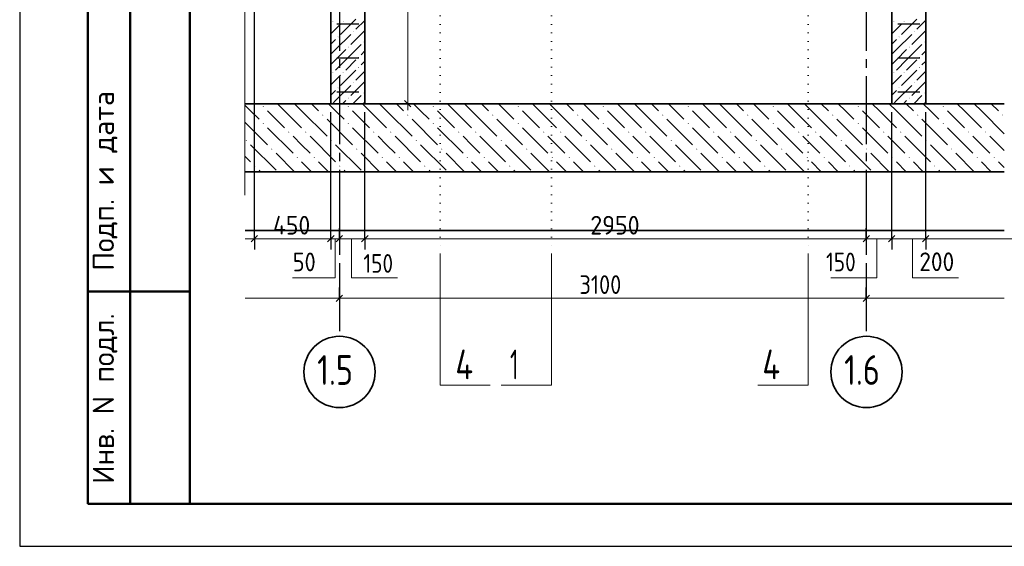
# Model space of a CAD drawing. Header units: millimetres. Extents: x 0 to 30446, y 0 to 14850.
# Tile 1 of 26: x 0 to 5792, y 0 to 3099. Entities that reach past the tile are written whole.
import ezdxf

# ---------------------------------------------------------------- set-up
doc = ezdxf.new("R2010")
doc.units = ezdxf.units.MM
for name, pattern in [('______2', [135, 100, -35]), ('______5', [550, 400, -50, 50, -50]), ('______9', [50, 0, -50])]:
    doc.linetypes.add(name, pattern=pattern)
for name, color, linetype, lineweight in [('Standard', 7, 'Continuous', 25), ('Сечения символ', 7, 'Continuous', 25), ('Стена Хомут', 7, 'Continuous', 25)]:
    doc.layers.add(name, color=color, linetype=linetype, lineweight=lineweight)
doc.layers.add('ЖБ Плита Фундамента верхний уровень', color=7, linetype='Continuous', lineweight=25, true_color=0x783c14)
doc.layers.add('ЖБ Стена верхний уровень', color=7, linetype='Continuous', lineweight=25, true_color=0x006e00)
doc.layers.add('Оси', color=7, linetype='______5', true_color=0x656565)
doc.layers.add('Размерная выноска', color=7, linetype='Continuous')
doc.styles.add('ISOCPEUR', font='txt')

msp = doc.modelspace()

# ---------------------------------------------------------------- hatches: boundary and pattern name
at = {"layer": 'ЖБ Плита Фундамента верхний уровень', "linetype": 'Continuous', "lineweight": 18, "transparency": 33554687}
for points in [[(1429.6, 2587.5), (1432.9, 2590.8), (1436.1, 2587.5), (1432.9, 2584.3)], [(1929.6, 2587.5), (1932.9, 2590.8), (1936.1, 2587.5), (1932.9, 2584.3)], [(2429.6, 2587.5), (2432.9, 2590.8), (2436.1, 2587.5), (2432.9, 2584.3)], [(2929.6, 2587.5), (2932.9, 2590.8), (2936.1, 2587.5), (2932.9, 2584.3)], [(3429.6, 2587.5), (3432.9, 2590.8), (3436.1, 2587.5), (3432.9, 2584.3)], [(3929.6, 2587.5), (3932.9, 2590.8), (3936.1, 2587.5), (3932.9, 2584.3)], [(4429.6, 2587.5), (4432.9, 2590.8), (4436.1, 2587.5), (4432.9, 2584.3)], [(4929.6, 2587.5), (4932.9, 2590.8), (4936.1, 2587.5), (4932.9, 2584.3)], [(5429.6, 2587.5), (5432.9, 2590.8), (5436.1, 2587.5), (5432.9, 2584.3)], [(1429.6, 2487.5), (1432.9, 2490.8), (1436.1, 2487.5), (1432.9, 2484.3)], [(1779.6, 2537.5), (1782.9, 2540.8), (1786.1, 2537.5), (1782.9, 2534.3)], [(1929.6, 2487.5), (1932.9, 2490.8), (1936.1, 2487.5), (1932.9, 2484.3)], [(2279.6, 2537.5), (2282.9, 2540.8), (2286.1, 2537.5), (2282.9, 2534.3)], [(2429.6, 2487.5), (2432.9, 2490.8), (2436.1, 2487.5), (2432.9, 2484.3)], [(2779.6, 2537.5), (2782.9, 2540.8), (2786.1, 2537.5), (2782.9, 2534.3)], [(2929.6, 2487.5), (2932.9, 2490.8), (2936.1, 2487.5), (2932.9, 2484.3)], [(3279.6, 2537.5), (3282.9, 2540.8), (3286.1, 2537.5), (3282.9, 2534.3)], [(3429.6, 2487.5), (3432.9, 2490.8), (3436.1, 2487.5), (3432.9, 2484.3)], [(3779.6, 2537.5), (3782.9, 2540.8), (3786.1, 2537.5), (3782.9, 2534.3)], [(3929.6, 2487.5), (3932.9, 2490.8), (3936.1, 2487.5), (3932.9, 2484.3)], [(4279.6, 2537.5), (4282.9, 2540.8), (4286.1, 2537.5), (4282.9, 2534.3)], [(4429.6, 2487.5), (4432.9, 2490.8), (4436.1, 2487.5), (4432.9, 2484.3)], [(4779.6, 2537.5), (4782.9, 2540.8), (4786.1, 2537.5), (4782.9, 2534.3)], [(4929.6, 2487.5), (4932.9, 2490.8), (4936.1, 2487.5), (4932.9, 2484.3)], [(5279.6, 2537.5), (5282.9, 2540.8), (5286.1, 2537.5), (5282.9, 2534.3)], [(5429.6, 2487.5), (5432.9, 2490.8), (5436.1, 2487.5), (5432.9, 2484.3)], [(5779.6, 2537.5), (5782.9, 2540.8), (5786.1, 2537.5), (5782.9, 2534.3)], [(1579.6, 2437.5), (1582.9, 2440.8), (1586.1, 2437.5), (1582.9, 2434.3)], [(1679.6, 2437.5), (1682.9, 2440.8), (1686.1, 2437.5), (1682.9, 2434.3)], [(2079.6, 2437.5), (2082.9, 2440.8), (2086.1, 2437.5), (2082.9, 2434.3)], [(2179.6, 2437.5), (2182.9, 2440.8), (2186.1, 2437.5), (2182.9, 2434.3)], [(2579.6, 2437.5), (2582.9, 2440.8), (2586.1, 2437.5), (2582.9, 2434.3)], [(2679.6, 2437.5), (2682.9, 2440.8), (2686.1, 2437.5), (2682.9, 2434.3)], [(3079.6, 2437.5), (3082.9, 2440.8), (3086.1, 2437.5), (3082.9, 2434.3)], [(3179.6, 2437.5), (3182.9, 2440.8), (3186.1, 2437.5), (3182.9, 2434.3)], [(3579.6, 2437.5), (3582.9, 2440.8), (3586.1, 2437.5), (3582.9, 2434.3)], [(3679.6, 2437.5), (3682.9, 2440.8), (3686.1, 2437.5), (3682.9, 2434.3)], [(4079.6, 2437.5), (4082.9, 2440.8), (4086.1, 2437.5), (4082.9, 2434.3)], [(4179.6, 2437.5), (4182.9, 2440.8), (4186.1, 2437.5), (4182.9, 2434.3)], [(4579.6, 2437.5), (4582.9, 2440.8), (4586.1, 2437.5), (4582.9, 2434.3)], [(4679.6, 2437.5), (4682.9, 2440.8), (4686.1, 2437.5), (4682.9, 2434.3)], [(5079.6, 2437.5), (5082.9, 2440.8), (5086.1, 2437.5), (5082.9, 2434.3)], [(5179.6, 2437.5), (5182.9, 2440.8), (5186.1, 2437.5), (5182.9, 2434.3)], [(5579.6, 2437.5), (5582.9, 2440.8), (5586.1, 2437.5), (5582.9, 2434.3)], [(5679.6, 2437.5), (5682.9, 2440.8), (5686.1, 2437.5), (5682.9, 2434.3)], [(1329.6, 2387.5), (1332.9, 2390.8), (1336.1, 2387.5), (1332.9, 2384.3)], [(1829.6, 2387.5), (1832.9, 2390.8), (1836.1, 2387.5), (1832.9, 2384.3)], [(2329.6, 2387.5), (2332.9, 2390.8), (2336.1, 2387.5), (2332.9, 2384.3)], [(2829.6, 2387.5), (2832.9, 2390.8), (2836.1, 2387.5), (2832.9, 2384.3)], [(3329.6, 2387.5), (3332.9, 2390.8), (3336.1, 2387.5), (3332.9, 2384.3)], [(3829.6, 2387.5), (3832.9, 2390.8), (3836.1, 2387.5), (3832.9, 2384.3)], [(4329.6, 2387.5), (4332.9, 2390.8), (4336.1, 2387.5), (4332.9, 2384.3)], [(4829.6, 2387.5), (4832.9, 2390.8), (4836.1, 2387.5), (4832.9, 2384.3)], [(5329.6, 2387.5), (5332.9, 2390.8), (5336.1, 2387.5), (5332.9, 2384.3)], [(1479.6, 2337.5), (1482.9, 2340.8), (1486.1, 2337.5), (1482.9, 2334.3)], [(1979.6, 2337.5), (1982.9, 2340.8), (1986.1, 2337.5), (1982.9, 2334.3)], [(2479.6, 2337.5), (2482.9, 2340.8), (2486.1, 2337.5), (2482.9, 2334.3)], [(2979.6, 2337.5), (2982.9, 2340.8), (2986.1, 2337.5), (2982.9, 2334.3)], [(3479.6, 2337.5), (3482.9, 2340.8), (3486.1, 2337.5), (3482.9, 2334.3)], [(3979.6, 2337.5), (3982.9, 2340.8), (3986.1, 2337.5), (3982.9, 2334.3)], [(4479.6, 2337.5), (4482.9, 2340.8), (4486.1, 2337.5), (4482.9, 2334.3)], [(4979.6, 2337.5), (4982.9, 2340.8), (4986.1, 2337.5), (4982.9, 2334.3)], [(5479.6, 2337.5), (5482.9, 2340.8), (5486.1, 2337.5), (5482.9, 2334.3)], [(1629.6, 2287.5), (1632.9, 2290.8), (1636.1, 2287.5), (1632.9, 2284.3)], [(1729.6, 2287.5), (1732.9, 2290.8), (1736.1, 2287.5), (1732.9, 2284.3)], [(2129.6, 2287.5), (2132.9, 2290.8), (2136.1, 2287.5), (2132.9, 2284.3)], [(2229.6, 2287.5), (2232.9, 2290.8), (2236.1, 2287.5), (2232.9, 2284.3)], [(2629.6, 2287.5), (2632.9, 2290.8), (2636.1, 2287.5), (2632.9, 2284.3)], [(2729.6, 2287.5), (2732.9, 2290.8), (2736.1, 2287.5), (2732.9, 2284.3)], [(3129.6, 2287.5), (3132.9, 2290.8), (3136.1, 2287.5), (3132.9, 2284.3)], [(3229.6, 2287.5), (3232.9, 2290.8), (3236.1, 2287.5), (3232.9, 2284.3)], [(3629.6, 2287.5), (3632.9, 2290.8), (3636.1, 2287.5), (3632.9, 2284.3)], [(3729.6, 2287.5), (3732.9, 2290.8), (3736.1, 2287.5), (3732.9, 2284.3)], [(4129.6, 2287.5), (4132.9, 2290.8), (4136.1, 2287.5), (4132.9, 2284.3)], [(4229.6, 2287.5), (4232.9, 2290.8), (4236.1, 2287.5), (4232.9, 2284.3)], [(4629.6, 2287.5), (4632.9, 2290.8), (4636.1, 2287.5), (4632.9, 2284.3)], [(4729.6, 2287.5), (4732.9, 2290.8), (4736.1, 2287.5), (4732.9, 2284.3)], [(5129.6, 2287.5), (5132.9, 2290.8), (5136.1, 2287.5), (5132.9, 2284.3)], [(5229.6, 2287.5), (5232.9, 2290.8), (5236.1, 2287.5), (5232.9, 2284.3)], [(5629.6, 2287.5), (5632.9, 2290.8), (5636.1, 2287.5), (5632.9, 2284.3)], [(5729.6, 2287.5), (5732.9, 2290.8), (5736.1, 2287.5), (5732.9, 2284.3)], [(1379.6, 2237.5), (1382.9, 2240.8), (1386.1, 2237.5), (1382.9, 2234.3)], [(1879.6, 2237.5), (1882.9, 2240.8), (1886.1, 2237.5), (1882.9, 2234.3)], [(2379.6, 2237.5), (2382.9, 2240.8), (2386.1, 2237.5), (2382.9, 2234.3)], [(2879.6, 2237.5), (2882.9, 2240.8), (2886.1, 2237.5), (2882.9, 2234.3)], [(3379.6, 2237.5), (3382.9, 2240.8), (3386.1, 2237.5), (3382.9, 2234.3)], [(3879.6, 2237.5), (3882.9, 2240.8), (3886.1, 2237.5), (3882.9, 2234.3)], [(4379.6, 2237.5), (4382.9, 2240.8), (4386.1, 2237.5), (4382.9, 2234.3)], [(4879.6, 2237.5), (4882.9, 2240.8), (4886.1, 2237.5), (4882.9, 2234.3)], [(5379.6, 2237.5), (5382.9, 2240.8), (5386.1, 2237.5), (5382.9, 2234.3)]]:
    msp.add_hatch(color=7, dxfattribs=at).paths.add_polyline_path(points, flags=16)
at = {"layer": 'ЖБ Стена верхний уровень', "linetype": 'Continuous', "lineweight": 18, "transparency": 33554687}
for points in [[(1840.4, 3087.5), (1842.9, 3090), (1845.4, 3087.5), (1842.9, 3085)], [(1900.4, 3087.5), (1902.9, 3090), (1905.4, 3087.5), (1902.9, 3085)], [(5140.4, 3087.5), (5142.9, 3090), (5145.4, 3087.5), (5142.9, 3085)], [(5200.4, 3087.5), (5202.9, 3090), (5205.4, 3087.5), (5202.9, 3085)], [(1960.4, 3027.5), (1962.9, 3030), (1965.4, 3027.5), (1962.9, 3025)], [(5260.4, 3027.5), (5262.9, 3030), (5265.4, 3027.5), (5262.9, 3025)], [(1870.4, 2997.5), (1872.9, 3000), (1875.4, 2997.5), (1872.9, 2995)], [(2020.4, 2967.5), (2022.9, 2970), (2025.4, 2967.5), (2022.9, 2965)], [(5170.4, 2997.5), (5172.9, 3000), (5175.4, 2997.5), (5172.9, 2995)], [(5320.4, 2967.5), (5322.9, 2970), (5325.4, 2967.5), (5322.9, 2965)], [(1930.4, 2937.5), (1932.9, 2940), (1935.4, 2937.5), (1932.9, 2935)], [(5230.4, 2937.5), (5232.9, 2940), (5235.4, 2937.5), (5232.9, 2935)], [(1990.4, 2877.5), (1992.9, 2880), (1995.4, 2877.5), (1992.9, 2875)], [(5290.4, 2877.5), (5292.9, 2880), (5295.4, 2877.5), (5292.9, 2875)], [(1840.4, 2787.5), (1842.9, 2790), (1845.4, 2787.5), (1842.9, 2785)], [(1900.4, 2787.5), (1902.9, 2790), (1905.4, 2787.5), (1902.9, 2785)], [(1990.4, 2817.5), (1992.9, 2820), (1995.4, 2817.5), (1992.9, 2815)], [(5140.4, 2787.5), (5142.9, 2790), (5145.4, 2787.5), (5142.9, 2785)], [(5200.4, 2787.5), (5202.9, 2790), (5205.4, 2787.5), (5202.9, 2785)], [(5290.4, 2817.5), (5292.9, 2820), (5295.4, 2817.5), (5292.9, 2815)], [(1960.4, 2727.5), (1962.9, 2730), (1965.4, 2727.5), (1962.9, 2725)], [(5260.4, 2727.5), (5262.9, 2730), (5265.4, 2727.5), (5262.9, 2725)], [(1870.4, 2697.5), (1872.9, 2700), (1875.4, 2697.5), (1872.9, 2695)], [(2020.4, 2667.5), (2022.9, 2670), (2025.4, 2667.5), (2022.9, 2665)], [(5170.4, 2697.5), (5172.9, 2700), (5175.4, 2697.5), (5172.9, 2695)], [(5320.4, 2667.5), (5322.9, 2670), (5325.4, 2667.5), (5322.9, 2665)], [(1930.4, 2637.5), (1932.9, 2640), (1935.4, 2637.5), (1932.9, 2635)], [(5230.4, 2637.5), (5232.9, 2640), (5235.4, 2637.5), (5232.9, 2635)]]:
    msp.add_hatch(color=7, dxfattribs=at).paths.add_polyline_path(points, flags=16)

# ---------------------------------------------------------------- linework, layer by layer
at = {"layer": 'Standard', "color": 7, "linetype": 'Continuous', "lineweight": 25, "transparency": 33554687}
for p, q in [((1000, 14600), (1000, 529.1)), ((2301.6, 2585.7), (2264.1, 2623.2)), ((1362.1, 1790.7), (1399.6, 1828.2)), ((1811.6, 1790.7), (1849.1, 1828.2)), ((1811.6, 1790.7), (1849.1, 1828.2)), ((1861.6, 1790.7), (1899.1, 1828.2)), ((2011.6, 1790.7), (2049.1, 1828.2)), ((4961.6, 1790.7), (4999.1, 1828.2)), ((5111.6, 1790.7), (5149.1, 1828.2)), ((5311.6, 1790.7), (5349.1, 1828.2)), ((1861.6, 1441.2), (1899.1, 1478.7)), ((4961.6, 1441.2), (4999.1, 1478.7))]:
    msp.add_line(p, q, dxfattribs=at)
at = {"layer": 'Standard', "color": 7, "linetype": 'Continuous', "lineweight": 13, "transparency": 33554687}
for p, q in [((1325.4, 6415.8), (1325.4, 2065.8)), ((2282.9, 2604.5), (2282.9, 2567)), ((1326.4, 1809.5), (1380.8, 1809.5)), ((1380.8, 1809.5), (1830.4, 1809.5)), ((1830.4, 1809.5), (1792.9, 1809.5)), ((1830.4, 1809.5), (1880.4, 1809.5)), ((1830.4, 1809.5), (1867.9, 1809.5)), ((1880.4, 1809.5), (2030.4, 1809.5)), ((4980.4, 1809.5), (5130.4, 1809.5)), ((5130.4, 1809.5), (5330.4, 1809.5)), ((5330.4, 1809.5), (5792.3, 1809.5)), ((1326.4, 1459.9), (1880.4, 1459.9)), ((1880.4, 1459.9), (4980.4, 1459.9)), ((4980.4, 1459.9), (5792.3, 1459.9))]:
    msp.add_line(p, q, dxfattribs=at)
at = {"layer": 'Standard', "color": 7, "linetype": 'Continuous', "lineweight": 50, "transparency": 33554687}
for p, q in [((400, 250), (400, 4500)), ((400, 250), (400, 4500)), ((650, 250), (650, 4500)), ((400, 1500), (1000, 1500)), ((1000, 250), (400, 250))]:
    msp.add_line(p, q, dxfattribs=at)
at = {"layer": 'Standard', "color": 7, "linetype": 'Continuous', "lineweight": -3, "transparency": 33554687}
for p, q in [((2282.9, 2604.5), (2080.2, 2604.5)), ((2282.9, 2604.5), (2220.4, 2604.5)), ((2282.9, 2604.5), (2345.4, 2604.5)), ((5130.4, 1809.5), (5130.4, 2554.5)), ((5330.4, 1809.5), (5330.4, 2554.5)), ((1830.4, 1809.5), (1830.4, 2199.5)), ((1380.8, 1809.5), (1380.8, 1872)), ((1830.4, 1809.5), (1830.4, 1872)), ((1830.4, 1809.5), (1830.4, 1872)), ((1880.4, 1809.5), (1880.4, 1872)), ((2030.4, 1809.5), (2030.4, 1872)), ((4980.4, 1809.5), (4980.4, 1872)), ((5130.4, 1809.5), (5130.4, 1872)), ((5330.4, 1809.5), (5330.4, 1872)), ((1380.8, 1809.5), (1380.8, 1747)), ((1830.4, 1809.5), (1830.4, 1747)), ((1830.4, 1809.5), (1830.4, 1747)), ((1880.4, 1809.5), (1880.4, 1747)), ((1880.4, 1809.5), (1880.4, 1809.5)), ((2030.4, 1809.5), (2030.4, 1747)), ((4980.4, 1809.5), (4980.4, 1747)), ((4980.4, 1809.5), (4980.4, 1809.5)), ((5130.4, 1809.5), (5130.4, 1747)), ((5330.4, 1809.5), (5330.4, 1747)), ((1880.4, 1459.9), (1880.4, 1522.4)), ((4980.4, 1459.9), (4980.4, 1522.4)), ((1880.4, 1459.9), (1880.4, 1397.4)), ((4980.4, 1459.9), (4980.4, 1397.4))]:
    msp.add_line(p, q, dxfattribs=at)
at = {"layer": 'Standard', "color": 254, "linetype": 'Continuous', "lineweight": 35, "true_color": 0xc4c4ff, "transparency": 33554687}
msp.add_line((1326.4, 1857.6), (5792.3, 1857.6), dxfattribs=at)
at = {"layer": 'Standard', "color": 7, "linetype": 'Continuous', "lineweight": 25, "transparency": 33554687}
msp.add_lwpolyline([(0, 0), (21000, 0), (21000, 14850), (0, 14850), (0, 0)], close=True, dxfattribs=at)
at = {"layer": 'Standard', "color": 7, "linetype": 'Continuous', "lineweight": 50, "transparency": 33554687}
msp.add_lwpolyline([(1000, 14600), (20750, 14600), (20750, 250), (1000, 250), (1000, 14600)], close=True, dxfattribs=at)
at = {"layer": 'Standard', "color": 7, "linetype": 'Continuous', "lineweight": 13, "transparency": 33554687}
for points in [[(2282.9, 2604.5), (2282.9, 3261.7), (2282.9, 3261.7), (2282.9, 4264.5)], [(2030.4, 1809.5), (3144.1, 1809.5), (3144.1, 1809.5), (4980.4, 1809.5)], [(5792.3, 1809.5), (5792.3, 1809.5), (5792.3, 1809.5), (5792.3, 1809.5), (6246.2, 1809.5), (6246.2, 1809.5), (6590.4, 1809.5)]]:
    msp.add_lwpolyline(points, dxfattribs=at)
at = {"layer": 'Standard', "color": 7, "linetype": 'Continuous', "lineweight": -3, "transparency": 33554687}
for points in [[(1380.8, 1809.5), (1380.8, 1818), (1380.8, 1818), (1380.8, 1878.9), (1380.8, 1878.9), (1380.8, 4032)], [(1830.4, 1809.5), (1830.4, 1900.5), (1830.4, 1900.5), (1830.4, 2554.5)], [(2030.4, 1809.5), (2030.4, 2148.6), (2030.4, 2148.6), (2030.4, 2554.5)]]:
    msp.add_lwpolyline(points, dxfattribs=at)
at = {"layer": 'ЖБ Плита Фундамента верхний уровень', "color": 7, "linetype": 'Continuous', "lineweight": 35, "transparency": 33554687}
for p, q in [((1830.3, 2604.5), (1326.4, 2604.5)), ((2030.3, 2604.5), (1830.3, 2604.5)), ((5130.5, 2604.5), (2030.3, 2604.5)), ((5330.5, 2604.5), (5130.5, 2604.5)), ((5792.3, 2604.5), (5330.5, 2604.5)), ((1326.4, 2204.5), (5792.3, 2204.5))]:
    msp.add_line(p, q, dxfattribs=at)
at = {"layer": 'ЖБ Плита Фундамента верхний уровень', "color": 252, "linetype": 'Continuous', "lineweight": 18, "true_color": 0x8f8f8f, "transparency": 33554687}
for p, q in [((1357.9, 2562.5), (1326.4, 2594)), ((1407.9, 2512.5), (1357.9, 2562.5)), ((1457.9, 2562.5), (1557.9, 2462.5)), ((1557.9, 2562.5), (1515.9, 2604.5)), ((1557.9, 2562.5), (1657.9, 2462.5)), ((1615.9, 2604.5), (1657.9, 2562.5)), ((1657.9, 2562.5), (1807.9, 2412.5)), ((1715.9, 2604.5), (1757.9, 2562.5)), ((1857.9, 2562.5), (1815.9, 2604.5)), ((1907.9, 2512.5), (1857.9, 2562.5)), ((1957.9, 2562.5), (2057.9, 2462.5)), ((2057.9, 2562.5), (2015.9, 2604.5)), ((2057.9, 2562.5), (2157.9, 2462.5)), ((2115.9, 2604.5), (2157.9, 2562.5)), ((2157.9, 2562.5), (2307.9, 2412.5)), ((2215.9, 2604.5), (2257.9, 2562.5)), ((2357.9, 2562.5), (2315.9, 2604.5)), ((2407.9, 2512.5), (2357.9, 2562.5)), ((2457.9, 2562.5), (2557.9, 2462.5)), ((2557.9, 2562.5), (2515.9, 2604.5)), ((2557.9, 2562.5), (2657.9, 2462.5)), ((2615.9, 2604.5), (2657.9, 2562.5)), ((2657.9, 2562.5), (2807.9, 2412.5)), ((2715.9, 2604.5), (2757.9, 2562.5)), ((2857.9, 2562.5), (2815.9, 2604.5)), ((2907.9, 2512.5), (2857.9, 2562.5)), ((2957.9, 2562.5), (3057.9, 2462.5)), ((3057.9, 2562.5), (3015.9, 2604.5)), ((3057.9, 2562.5), (3157.9, 2462.5)), ((3115.9, 2604.5), (3157.9, 2562.5)), ((3157.9, 2562.5), (3307.9, 2412.5)), ((3215.9, 2604.5), (3257.9, 2562.5)), ((3357.9, 2562.5), (3315.9, 2604.5)), ((3407.9, 2512.5), (3357.9, 2562.5)), ((3457.9, 2562.5), (3557.9, 2462.5)), ((3557.9, 2562.5), (3515.9, 2604.5)), ((3557.9, 2562.5), (3657.9, 2462.5)), ((3615.9, 2604.5), (3657.9, 2562.5)), ((3657.9, 2562.5), (3807.9, 2412.5)), ((3715.9, 2604.5), (3757.9, 2562.5)), ((3857.9, 2562.5), (3815.9, 2604.5)), ((3907.9, 2512.5), (3857.9, 2562.5)), ((3957.9, 2562.5), (4057.9, 2462.5)), ((4057.9, 2562.5), (4015.9, 2604.5)), ((4057.9, 2562.5), (4157.9, 2462.5)), ((4115.9, 2604.5), (4157.9, 2562.5)), ((4157.9, 2562.5), (4307.9, 2412.5)), ((4215.9, 2604.5), (4257.9, 2562.5)), ((4357.9, 2562.5), (4315.9, 2604.5)), ((4407.9, 2512.5), (4357.9, 2562.5)), ((4457.9, 2562.5), (4557.9, 2462.5)), ((4557.9, 2562.5), (4515.9, 2604.5)), ((4557.9, 2562.5), (4657.9, 2462.5)), ((4615.9, 2604.5), (4657.9, 2562.5)), ((4657.9, 2562.5), (4807.9, 2412.5)), ((4715.9, 2604.5), (4757.9, 2562.5)), ((4857.9, 2562.5), (4815.9, 2604.5)), ((4907.9, 2512.5), (4857.9, 2562.5)), ((4957.9, 2562.5), (5057.9, 2462.5)), ((5057.9, 2562.5), (5015.9, 2604.5)), ((5057.9, 2562.5), (5157.9, 2462.5)), ((5115.9, 2604.5), (5157.9, 2562.5)), ((5157.9, 2562.5), (5307.9, 2412.5)), ((5215.9, 2604.5), (5257.9, 2562.5)), ((5357.9, 2562.5), (5315.9, 2604.5)), ((5407.9, 2512.5), (5357.9, 2562.5)), ((5457.9, 2562.5), (5557.9, 2462.5)), ((5557.9, 2562.5), (5515.9, 2604.5)), ((5557.9, 2562.5), (5657.9, 2462.5)), ((5615.9, 2604.5), (5657.9, 2562.5)), ((5657.9, 2562.5), (5792.3, 2428.1)), ((5715.9, 2604.5), (5757.9, 2562.5)), ((1326.4, 2494), (1457.9, 2362.5)), ((1807.9, 2512.5), (1957.9, 2362.5)), ((2307.9, 2512.5), (2457.9, 2362.5)), ((2807.9, 2512.5), (2957.9, 2362.5)), ((3307.9, 2512.5), (3457.9, 2362.5)), ((3807.9, 2512.5), (3957.9, 2362.5)), ((4307.9, 2512.5), (4457.9, 2362.5)), ((4807.9, 2512.5), (4957.9, 2362.5)), ((5307.9, 2512.5), (5457.9, 2362.5)), ((1457.9, 2462.5), (1607.9, 2312.5)), ((1957.9, 2462.5), (2107.9, 2312.5)), ((2457.9, 2462.5), (2607.9, 2312.5)), ((2957.9, 2462.5), (3107.9, 2312.5)), ((3457.9, 2462.5), (3607.9, 2312.5)), ((3957.9, 2462.5), (4107.9, 2312.5)), ((4457.9, 2462.5), (4607.9, 2312.5)), ((4957.9, 2462.5), (5107.9, 2312.5)), ((5457.9, 2462.5), (5607.9, 2312.5)), ((1657.9, 2362.5), (1607.9, 2412.5)), ((1707.9, 2412.5), (1857.9, 2262.5)), ((2157.9, 2362.5), (2107.9, 2412.5)), ((2207.9, 2412.5), (2357.9, 2262.5)), ((2657.9, 2362.5), (2607.9, 2412.5)), ((2707.9, 2412.5), (2857.9, 2262.5)), ((3157.9, 2362.5), (3107.9, 2412.5)), ((3207.9, 2412.5), (3357.9, 2262.5)), ((3657.9, 2362.5), (3607.9, 2412.5)), ((3707.9, 2412.5), (3857.9, 2262.5)), ((4157.9, 2362.5), (4107.9, 2412.5)), ((4207.9, 2412.5), (4357.9, 2262.5)), ((4657.9, 2362.5), (4607.9, 2412.5)), ((4707.9, 2412.5), (4857.9, 2262.5)), ((5157.9, 2362.5), (5107.9, 2412.5)), ((5207.9, 2412.5), (5357.9, 2262.5)), ((5657.9, 2362.5), (5607.9, 2412.5)), ((5707.9, 2412.5), (5792.3, 2328.1)), ((1357.9, 2362.5), (1507.9, 2212.5)), ((1707.9, 2312.5), (1657.9, 2362.5)), ((1857.9, 2362.5), (2007.9, 2212.5)), ((2207.9, 2312.5), (2157.9, 2362.5)), ((2357.9, 2362.5), (2507.9, 2212.5)), ((2707.9, 2312.5), (2657.9, 2362.5)), ((2857.9, 2362.5), (3007.9, 2212.5)), ((3207.9, 2312.5), (3157.9, 2362.5)), ((3357.9, 2362.5), (3507.9, 2212.5)), ((3707.9, 2312.5), (3657.9, 2362.5)), ((3857.9, 2362.5), (4007.9, 2212.5)), ((4207.9, 2312.5), (4157.9, 2362.5)), ((4357.9, 2362.5), (4507.9, 2212.5)), ((4707.9, 2312.5), (4657.9, 2362.5)), ((4857.9, 2362.5), (5007.9, 2212.5)), ((5207.9, 2312.5), (5157.9, 2362.5)), ((5357.9, 2362.5), (5507.9, 2212.5)), ((5707.9, 2312.5), (5657.9, 2362.5)), ((1326.4, 2294), (1357.9, 2262.5)), ((1615.9, 2204.5), (1507.9, 2312.5)), ((1657.9, 2262.5), (1715.9, 2204.5)), ((1757.9, 2262.5), (1815.9, 2204.5)), ((2115.9, 2204.5), (2007.9, 2312.5)), ((2157.9, 2262.5), (2215.9, 2204.5)), ((2257.9, 2262.5), (2315.9, 2204.5)), ((2615.9, 2204.5), (2507.9, 2312.5)), ((2657.9, 2262.5), (2715.9, 2204.5)), ((2757.9, 2262.5), (2815.9, 2204.5)), ((3115.9, 2204.5), (3007.9, 2312.5)), ((3157.9, 2262.5), (3215.9, 2204.5)), ((3257.9, 2262.5), (3315.9, 2204.5)), ((3615.9, 2204.5), (3507.9, 2312.5)), ((3657.9, 2262.5), (3715.9, 2204.5)), ((3757.9, 2262.5), (3815.9, 2204.5)), ((4115.9, 2204.5), (4007.9, 2312.5)), ((4157.9, 2262.5), (4215.9, 2204.5)), ((4257.9, 2262.5), (4315.9, 2204.5)), ((4615.9, 2204.5), (4507.9, 2312.5)), ((4657.9, 2262.5), (4715.9, 2204.5)), ((4757.9, 2262.5), (4815.9, 2204.5)), ((5115.9, 2204.5), (5007.9, 2312.5)), ((5157.9, 2262.5), (5215.9, 2204.5)), ((5257.9, 2262.5), (5315.9, 2204.5)), ((5615.9, 2204.5), (5507.9, 2312.5)), ((5657.9, 2262.5), (5715.9, 2204.5)), ((5757.9, 2262.5), (5792.3, 2228.1)), ((1415.9, 2204.5), (1407.9, 2212.5)), ((1915.9, 2204.5), (1907.9, 2212.5)), ((2415.9, 2204.5), (2407.9, 2212.5)), ((2915.9, 2204.5), (2907.9, 2212.5)), ((3415.9, 2204.5), (3407.9, 2212.5)), ((3915.9, 2204.5), (3907.9, 2212.5)), ((4415.9, 2204.5), (4407.9, 2212.5)), ((4915.9, 2204.5), (4907.9, 2212.5)), ((5415.9, 2204.5), (5407.9, 2212.5))]:
    msp.add_line(p, q, dxfattribs=at)
at = {"layer": 'ЖБ Стена верхний уровень', "color": 7, "linetype": 'Continuous', "lineweight": 18, "transparency": 33554687}
for p, q in [((1830.2, 5344.5), (1830.2, 2604.5)), ((5130.4, 5344.5), (5130.4, 2604.5))]:
    msp.add_line(p, q, dxfattribs=at)
at = {"layer": 'ЖБ Стена верхний уровень', "color": 7, "linetype": 'Continuous', "lineweight": 35, "transparency": 33554687}
for p, q in [((1830.3, 5344.5), (1830.3, 2604.5)), ((2030.3, 2604.5), (2030.3, 5344.5)), ((5130.5, 5344.5), (5130.5, 2604.5)), ((5330.5, 2604.5), (5330.5, 5344.5)), ((1830.3, 2604.5), (2030.3, 2604.5)), ((5130.5, 2604.5), (5330.5, 2604.5))]:
    msp.add_line(p, q, dxfattribs=at)
at = {"layer": 'ЖБ Стена верхний уровень', "color": 253, "linetype": '______2', "lineweight": -3, "true_color": 0xababab, "transparency": 33554687}
for p, q in [((2030.2, 5344.5), (2030.2, 2604.5)), ((5330.4, 5344.5), (5330.4, 2604.5))]:
    msp.add_line(p, q, dxfattribs=at)
at = {"layer": 'ЖБ Стена верхний уровень', "color": 251, "linetype": 'Continuous', "lineweight": 18, "true_color": 0x494949, "transparency": 33554687}
for p, q in [((1857.9, 3042.5), (1887.9, 3072.5)), ((1977.9, 3102.5), (1887.9, 3012.5)), ((2030.3, 3095), (1977.9, 3042.5)), ((5157.9, 3042.5), (5187.9, 3072.5)), ((5277.9, 3102.5), (5187.9, 3012.5)), ((5330.5, 3095.1), (5277.9, 3042.5)), ((1830.3, 3015), (1857.9, 3042.5)), ((1857.9, 2922.5), (1947.9, 3012.5)), ((2030.3, 3035), (1947.9, 2952.5)), ((5130.5, 3015.1), (5157.9, 3042.5)), ((5157.9, 2922.5), (5247.9, 3012.5)), ((5330.5, 3035.1), (5247.9, 2952.5)), ((1857.9, 2982.5), (1830.3, 2955)), ((5157.9, 2982.5), (5130.5, 2955.1)), ((1857.9, 2922.5), (1830.3, 2895)), ((1917.9, 2922.5), (1857.9, 2862.5)), ((1917.9, 2862.5), (2007.9, 2952.5)), ((2030.3, 2915), (2007.9, 2892.5)), ((5157.9, 2922.5), (5130.5, 2895.1)), ((5217.9, 2922.5), (5157.9, 2862.5)), ((5217.9, 2862.5), (5307.9, 2952.5)), ((5330.5, 2915.1), (5307.9, 2892.5)), ((1857.9, 2862.5), (1830.3, 2835)), ((1917.9, 2862.5), (1857.9, 2802.5)), ((1977.9, 2862.5), (1917.9, 2802.5)), ((2007.9, 2832.5), (2030.3, 2855)), ((5157.9, 2862.5), (5130.5, 2835.1)), ((5217.9, 2862.5), (5157.9, 2802.5)), ((5277.9, 2862.5), (5217.9, 2802.5)), ((5307.9, 2832.5), (5330.5, 2855.1)), ((1977.9, 2802.5), (1887.9, 2712.5)), ((2030.3, 2795), (1977.9, 2742.5)), ((5277.9, 2802.5), (5187.9, 2712.5)), ((5330.5, 2795.1), (5277.9, 2742.5)), ((1830.3, 2715), (1857.9, 2742.5)), ((1857.9, 2742.5), (1887.9, 2772.5)), ((2030.3, 2735), (1947.9, 2652.5)), ((5130.5, 2715.1), (5157.9, 2742.5)), ((5157.9, 2742.5), (5187.9, 2772.5)), ((5330.5, 2735.1), (5247.9, 2652.5)), ((1857.9, 2682.5), (1830.3, 2655)), ((1857.9, 2622.5), (1947.9, 2712.5)), ((5157.9, 2682.5), (5130.5, 2655.1)), ((5157.9, 2622.5), (5247.9, 2712.5)), ((1857.9, 2622.5), (1839.9, 2604.5)), ((1917.9, 2622.5), (1899.9, 2604.5)), ((1959.9, 2604.5), (2007.9, 2652.5)), ((2030.3, 2615), (2019.9, 2604.5)), ((5157.9, 2622.5), (5139.9, 2604.5)), ((5217.9, 2622.5), (5199.9, 2604.5)), ((5259.9, 2604.5), (5307.9, 2652.5)), ((5330.5, 2615.1), (5319.9, 2604.5))]:
    msp.add_line(p, q, dxfattribs=at)
at = {"layer": 'Оси', "color": 8, "linetype": '______5', "lineweight": -3, "transparency": 33554687}
for p, q in [((1880.4, 6066), (1880.4, 1263.7)), ((4980.4, 6066), (4980.4, 1263.7))]:
    msp.add_line(p, q, dxfattribs=at)
at = {"layer": 'Оси', "color": 7, "linetype": 'Continuous', "lineweight": 35, "transparency": 33554687}
for centre in [(1881.5, 1026.1), (4981.5, 1026.1)]:
    msp.add_circle(centre, 209.6, dxfattribs=at)
at = {"layer": 'Размерная выноска', "color": 7, "linetype": 'Continuous', "lineweight": 13, "transparency": 33554687}
for p, q in [((1830.4, 1809.5), (1670.4, 1809.5)), ((1855.1, 1806.4), (1855.1, 1579.5)), ((1952.6, 1809.5), (1952.6, 1579.5)), ((5042.6, 1809.5), (5042.6, 1579.5)), ((5252.6, 1809.5), (5252.6, 1579.5)), ((1855.1, 1579.5), (1605.1, 1579.5)), ((2222.6, 1579.5), (1952.6, 1579.5)), ((5042.6, 1579.5), (4772.6, 1579.5)), ((5522.6, 1579.5), (5252.6, 1579.5))]:
    msp.add_line(p, q, dxfattribs=at)
at = {"layer": 'Сечения символ', "color": 7, "linetype": '______9', "lineweight": 13, "transparency": 33554687}
for p, q in [((2472.9, 5475.6), (2472.9, 1723.9)), ((3127.9, 5475.6), (3127.9, 1723.9)), ((4637.9, 5475.6), (4637.9, 1723.9))]:
    msp.add_line(p, q, dxfattribs=at)
at = {"layer": 'Сечения символ', "color": 7, "linetype": 'Continuous', "lineweight": 13, "transparency": 33554687}
for points in [[(2472.9, 1723.9), (2472.9, 948.6), (2767.9, 948.6)], [(3127.9, 1723.9), (3127.9, 948.6), (2832.9, 948.6)], [(4637.9, 1723.9), (4637.9, 948.6), (4342.9, 948.6)]]:
    msp.add_lwpolyline(points, dxfattribs=at)
at = {"layer": 'Стена Хомут', "color": 36, "linetype": 'Continuous', "lineweight": 25, "true_color": 0x6e3c1e, "transparency": 33554687}
for p, q in [((1866.4, 3074.5), (1994.4, 3074.5)), ((5166.4, 3074.5), (5294.4, 3074.5)), ((1866.4, 2874.5), (1994.4, 2874.5)), ((5166.4, 2874.5), (5294.4, 2874.5)), ((1866.4, 2674.5), (1994.4, 2674.5)), ((5166.4, 2674.5), (5294.4, 2674.5))]:
    msp.add_line(p, q, dxfattribs=at)

# ---------------------------------------------------------------- texts
at = {"layer": 'Standard', "color": 7, "linetype": 'Continuous', "lineweight": 50, "transparency": 33554687, "char_height": 125, "attachment_point": 7, "rotation": 90, "style": 'ISOCPEUR'}
for s, insert, width in [('\\A1;{\\fISOCPEUR|i0|b0;\\H125.000000;\\W1.000000;\\C7;Подп. и дата}\\P', (574.7, 1621.1), 1098.529), ('\\A1;{\\fISOCPEUR|i0|b0;\\H125.000000;\\W1.000000;\\C7;Инв. N подл.}\\P', (574.7, 367), 1010.897)]:
    msp.add_mtext(s, dxfattribs=dict(at, insert=insert, width=width))
at = {"layer": 'Standard', "color": 7, "linetype": 'Continuous', "lineweight": 25, "transparency": 33554687, "char_height": 110, "attachment_point": 7, "style": 'ISOCPEUR'}
for s, insert, width in [('\\W0.92;450', (1490.1, 1834.5), 292.223), ('\\W0.93;2950', (3356.9, 1834.5), 359.047), ('\\W0.87;50', (1606.1, 1618.2), 201.962), ('\\W0.83;150', (2021.8, 1609.6), 254.286), ('\\W0.83;150', (4743.3, 1618.2), 254.282), ('\\W0.91;200', (5292.1, 1619.4), 280.998), ('\\W0.87;3100', (3292.9, 1484.9), 333.451)]:
    msp.add_mtext(s, dxfattribs=dict(at, insert=insert, width=width))
at = {"layer": 'Оси', "color": 7, "linetype": 'Continuous', "lineweight": 35, "transparency": 33554687, "char_height": 175, "width": 331.371, "attachment_point": 7, "style": 'ISOCPEUR'}
for s, insert in [('\\W0.79;1.5', (1750.2, 950)), ('\\W0.79;1.6', (4850.2, 950))]:
    msp.add_mtext(s, dxfattribs=dict(at, insert=insert))
at = {"layer": 'Сечения символ', "color": 7, "linetype": 'Continuous', "lineweight": 35, "transparency": 33554687, "char_height": 175, "attachment_point": 7, "style": 'ISOCPEUR'}
for s, insert, width in [('\\W0.80;4', (2562.7, 982.8), 209.908), ('\\W0.56;1', (2885, 982.8), 136.111), ('\\W0.80;4', (4368.7, 982.8), 209.908)]:
    msp.add_mtext(s, dxfattribs=dict(at, insert=insert, width=width))

doc.saveas('drawing.dxf')
